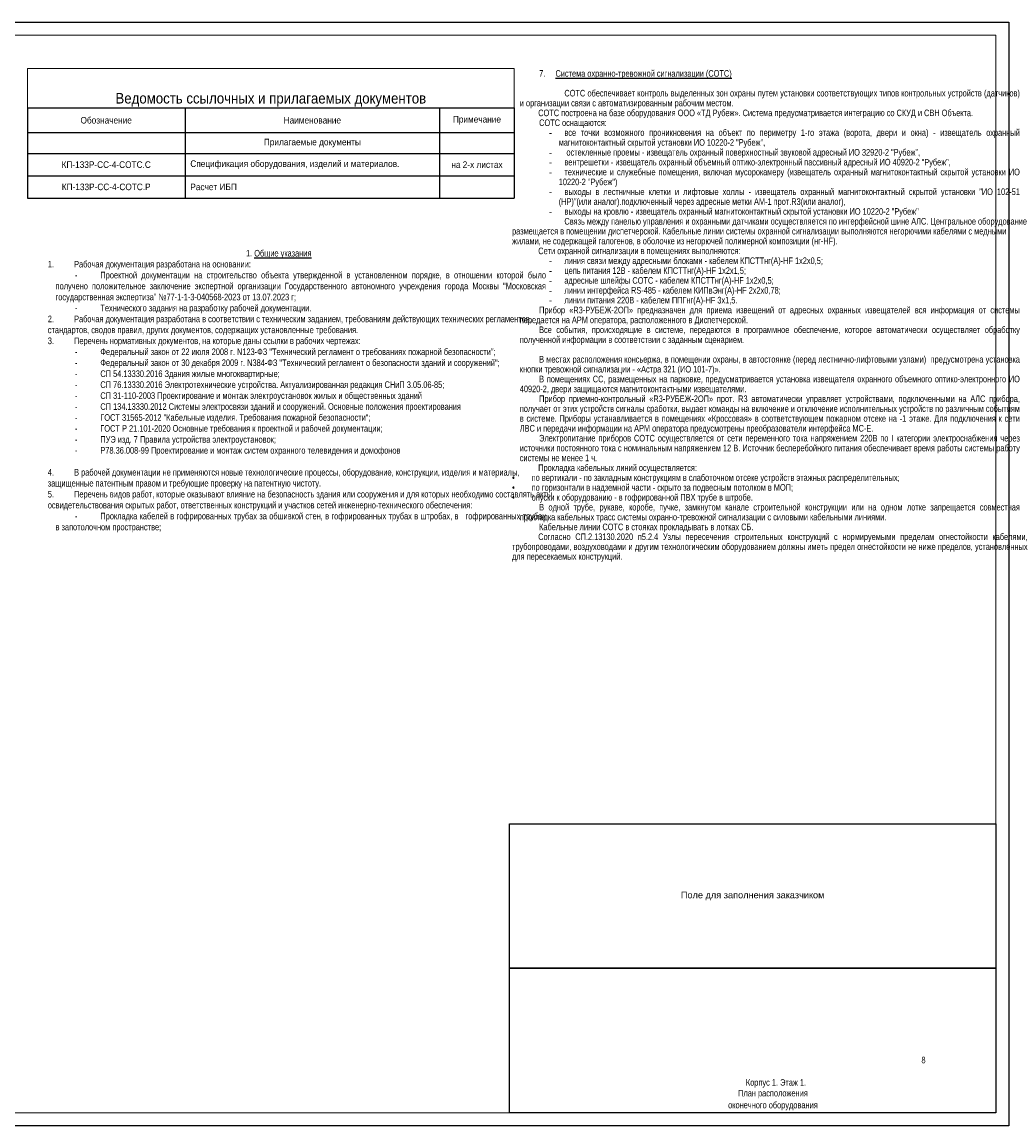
# Model space of a CAD drawing. Header units: millimetres. Extents: x -135639 to 224623, y -383017 to -59102.
# Tile 2 of 256: x -113781 to -76239, y -126192 to -84192. Entities that reach past the tile are written whole.
import ezdxf
from ezdxf.enums import TextEntityAlignment as Align

# ---------------------------------------------------------------- set-up
doc = ezdxf.new("R2010")
doc.units = ezdxf.units.MM
doc.layers.get('Defpoints').update_dxf_attribs({"color": 252})
doc.layers.add('Охрана входов', color=252, linetype='Continuous', lineweight=30)
doc.layers.add('Рамка', color=7, linetype='Continuous', lineweight=18)
doc.styles.add('Arial', font='arial.ttf', dxfattribs={"width": 0.9, "height": 700})
doc.styles.add('Arial Narrow', font='ARIALN.TTF', dxfattribs={"width": 0.9, "height": 600})
doc.styles.add('CP.Text', font='arial.ttf')

# ---------------------------------------------------------------- blocks, each defined once
blk = doc.blocks.new('*T4693')
at = {"color": 0, "linetype": 'ByBlock', "lineweight": -2, "transparency": 16777216}
blk.add_line((0, -1500), (18525, -1500), dxfattribs=at)
at = {"color": 0, "lineweight": -2, "transparency": 16777216}
for p, q in [((0, -1500), (0, -4926)), ((6000, -1500), (6000, -4926)), ((15683, -1500), (15683, -4926)), ((18525, -1500), (18525, -4926)), ((0, -2433), (18525, -2433)), ((0, -3233), (18525, -3233)), ((0, -4080), (18525, -4080)), ((0, -4926), (18525, -4926))]:
    blk.add_line(p, q, dxfattribs=at)
at = {"layer": 'Defpoints', "color": 8, "linetype": 'ByBlock', "lineweight": 0, "transparency": 16777216}
for p, q in [((0, 0), (18525, 0)), ((0, 0), (0, -1500)), ((18525, 0), (18525, -1500))]:
    blk.add_line(p, q, dxfattribs=at)
at = {"color": 0, "transparency": 16777216, "style": 'Arial'}
for s, insert, char_height, width, attachment_point in [('Ведомость ссылочных и прилагаемых документов', (9262, -1450), 400, 18464.92, 8), ('Обозначение', (3000, -1967), 250, 5900, 5), ('Наименование', (10842, -1967), 250, 9283.21, 5), ('Примечание', (17104, -1967), 250, 2741.71, 5), ('Прилагаемые документы', (10842, -2833), 250, 9283.21, 5), ('{\\C256;КП-133Р-СС-4-}СОТС.C', (3000, -3656), 250, 5900, 5), ('Спецификация оборудования, изделий и материалов.', (6200, -3656), 250, 9283.21, 4), ('на 2-х листах', (17104, -3656), 250, 2741.71, 5), ('{\\C256;КП-133Р-СС-4-}СОТС.Р', (3000, -4503), 250, 5900, 5), ('Расчет ИБП', (6200, -4503), 250, 9283.21, 4)]:
    blk.add_mtext(s, dxfattribs=dict(at, insert=insert, char_height=char_height, width=width, attachment_point=attachment_point))

msp = doc.modelspace()

# ---------------------------------------------------------------- linework, layer by layer
at = {"layer": 'Defpoints'}
for p, q in [((-95239, -120192), (-95239, -114692)), ((-95239, -114692), (-76739, -114692))]:
    msp.add_line(p, q, dxfattribs=at)
at = {"layer": 'Defpoints', "color": 0, "lineweight": 18, "ltscale": 0.008333}
msp.add_line((-87836, -120199), (-76739, -120199), dxfattribs=at)
at = {"layer": 'Defpoints', "color": 4}
msp.add_lwpolyline([(-135639, -84192), (-76239, -84192), (-76239, -126192), (-135639, -126192)], close=True, dxfattribs=at)
at = {"layer": 'Defpoints'}
for points in [[(-95239, -114692), (-76739, -114692), (-76739, -120192), (-95239, -120192)], [(-95239, -120192), (-76739, -120192), (-76739, -125692), (-95239, -125692)]]:
    msp.add_lwpolyline(points, close=True, dxfattribs=at)
at = {"layer": 'Охрана входов', "color": 0, "lineweight": 18, "ltscale": 0.008333}
msp.add_line((-76739, -118463), (-76739, -120199), dxfattribs=at)
at = {"layer": 'Рамка'}
for p in [(-76739, -120192), (-95239, -125692)]:
    msp.add_line(p, (-76739, -125692), dxfattribs=at)
msp.add_lwpolyline([(-133639, -125692), (-76739, -125692), (-76739, -84692), (-133639, -84692)], close=True, dxfattribs=at)

# ---------------------------------------------------------------- block references
msp.add_blockref('*T4693', (-113581, -85961))

# ---------------------------------------------------------------- texts
at = {"insert": (-95141, -86021), "char_height": 250, "attachment_point": 1, "line_spacing_factor": 0.9, "style": 'Arial Narrow'}
msp.add_mtext_dynamic_manual_height_columns('\\pxi2.95417,l1.18333,r1.18333,a0.25,qj;7.    {\\L Система охранно-тревожной сигнализации (СОТС)\\P\\P}^IСОТС обеспечивает контроль выделенных зон охраны путем установки соответствующих типов контрольных устройств (датчиков) и организации связи с автоматизированным рабочим местом.\\P\\pi0,l0,r0,q*;^IСОТС построена на базе оборудования ООО «ТД Рубеж». Система предусматривается интеграцию со СКУД и СВН Объекта.\\P\\pi2.95417,l1.18333,r1.18333,qj;СОТС оснащаются:\\P\\pi-1.5,l7.1375,a0.66667;{\\fTimes New Roman|b0|i0|c204|p18;-^I}все точки возможного проникновения на объект по периметру 1-го этажа (ворота, двери и окна) - извещатель охранный магнитоконтактный скрытой установки ИО 10220-2 "Рубеж",\\P{\\fTimes New Roman|b0|i0|c204|p18;-^I} остекленные проемы - извещатель охранный поверхностный звуковой адресный ИО 32920-2 "Рубеж",\\P{\\fTimes New Roman|b0|i0|c204|p18;-^I}вентрешетки - извещатель охранный объемный оптико-электронный пассивный адресный ИО 40920-2 "Рубеж",\\P{\\fTimes New Roman|b0|i0|c204|p18;-^I}технические и служебные помещения, включая мусорокамеру (извещатель охранный магнитоконтактный скрытой установки ИО 10220-2 "Рубеж")\\P{\\fTimes New Roman|b0|i0|c204|p18;-^I}выходы в лестничные клетки и лифтовые холлы - извещатель охранный магнитоконтактный скрытой установки "ИО 102-51 (НР)"(или аналог).подключенный через адресные метки АМ-1 прот.R3(или аналог),\\P{\\fTimes New Roman|b0|i0|c204|p18;-^I}выходы на кровлю - извещатель охранный магнитоконтактный скрытой установки ИО 10220-2 "Рубеж"\\P\\pi0,l0,r0,a0.25,q*;^I^IСвязь между панелью управления и охранными датчиками осуществляется по интерфейсной шине АЛС. Центральное оборудование размещается в помещении диспетчерской. Кабельные линии системы охранной сигнализации выполняются негорючими кабелями с медными жилами, не содержащей галогенов, в оболочке из негорючей полимерной композиции (нг-HF). \\P^IСети охранной сигнализации в помещениях выполняются:\\P\\pi-1.5,l7.1375,r1.18333,a0.66667,qj;{\\fTimes New Roman|b0|i0|c204|p18;-^I}линия связи между адресными блоками - кабелем КПСТТнг(А)-HF 1х2х0,5;\\P{\\fTimes New Roman|b0|i0|c204|p18;-^I}цепь питания 12В - кабелем КПСТТнг(А)-HF 1х2х1,5;\\P{\\fTimes New Roman|b0|i0|c204|p18;-^I}адресные шлейфы СОТС - кабелем КПСТТнг(А)-HF 1х2х0,5;\\P{\\fTimes New Roman|b0|i0|c204|p18;-^I}линии интерфейса RS-485 - кабелем КИПвЭнг(А)-HF 2х2х0,78;\\P{\\fTimes New Roman|b0|i0|c204|p18;-^I}линии питания 220В - кабелем ППГнг(А)-HF 3х1,5. \\P\\pi2.95417,l1.18333,a0.25;Прибор «R3-РУБЕЖ-2ОП» предназначен для приема извещений от адресных охранных извещателей вся информация от системы передается на АРМ оператора, расположенного в Диспетчерской.\\PВсе события, происходящие в системе, передаются в программное обеспечение, которое автоматически осуществляет обработку полученной информации в соответствии с заданным сценарием.\\P\\pi0,l0,r0,q*;\\P\\pi2.95417,l1.18333,r1.18333,qj;В местах расположения консьержа, в помещении охраны, в автостоянке (перед лестнично-лифтовыми узлами)  предусмотрена установка кнопки тревожной сигнализации - «Астра 321 (ИО 101-7)».\\PВ помещениях СС, размещенных на парковке, предусматривается установка извещателя охранного объемного оптико-электронного ИО 40920-2, двери защищаются магнитоконтактными извещателями.\\PПрибор приемно-контрольный «R3-РУБЕЖ-2ОП» прот. R3 автоматически управляет устройствами, подключенными на АЛС прибора, получает от этих устройств сигналы сработки, выдает команды на включение и отключение исполнительных устройств по различным событиям в системе. Приборы устанавливается в помещениях «Кроссовая» в соответствующем пожарном отсеке на -1 этаже. Для подключения к сети ЛВС и передачи информации на АРМ оператора предусмотрены преобразователи интерфейса МС-Е.  \\PЭлектропитание приборов СОТС осуществляется от сети переменного тока напряжением 220В по I категории электроснабжения через источники постоянного тока с номинальным напряжением 12 В. Источник бесперебойного питания обеспечивает время работы системы работу системы не менее 1 ч.\\P\\pi0,l0,r0,a0.66667;{\\A1;^IПрокладка кабельных линий осуществляется:\\P\\pi-3,l3,t3;{\\fSymbol|b0|i0|c2|p18;·^I}по вертикали - по закладным конструкциям в слаботочном отсеке устройств этажных распределительных;\\P{\\fSymbol|b0|i0|c2|p18;·^I}по горизонтали в надземной части - скрыто за подвесным потолком в МОП;\\P{\\fSymbol|b0|i0|c2|p18;·^I}опуски к оборудованию - в гофрированной ПВХ трубе в штробе.\\P\\pi2.95417,l1.18333,r1.18333,a0.25,tz;В одной трубе, рукаве, коробе, пучке, замкнутом канале строительной конструкции или на одном лотке запрещается совместная прокладка кабельных трасс системы охранно-тревожной сигнализации с силовыми кабельными линиями. \\PКабельные линии СОТС в стояках прокладывать в лотках СБ.\\P\\pi0,l0,r0,a0.66667;^IСогласно СП.2.13130.2020 п5.2.4 Узлы пересечения строительных конструкций с нормируемыми пределам огнестойкости кабелями, трубопроводами, воздуховодами и другим технологическим оборудованием должны иметь предел огнестойкости не ниже пределов, установленных для пересекаемых конструкций.}', width=17981.92, gutter_width=814, heights=[25802], dxfattribs=at)
at = {"insert": (-112803, -92861), "char_height": 250, "attachment_point": 1, "style": 'Arial Narrow'}
msp.add_mtext_dynamic_manual_height_columns('\\A1;\\pxqc;1. {\\LОбщие указания\\P\\pa0.66667,q*;\\A0;\\l1.^IРабочая документация разработана на основании:\\P\\pi2.95417,l1.18333,r1.18333,a0.25,qj;-^IПроектной документации на строительство объекта утвержденной в установленном порядке, в отношении которой было получено положительное заключение экспертной организации Государственного автономного учреждения города Москвы "Московская государственная экспертиза" №77-1-1-3-040568-2023 от 13.07.2023 г;\\P-^IТехнического задания на разработку рабочей документации.\\P\\pi0,l0,r0,a0.66667,q*;2.^IРабочая документация разработана в соответствии с техническим заданием, требованиям действующих технических регламентов, стандартов, сводов правил, других документов, содержащих установленные требования.\\P3.^IПеречень нормативных документов, на которые даны ссылки в рабочих чертежах:\\P\\pi2.95417,l1.18333,r1.18333,a0.25,qj;-^IФедеральный закон от 22 июля 2008 г. N123-ФЗ "Технический регламент о требованиях пожарной безопасности";\\P-^IФедеральный закон от 30 декабря 2009 г. N384-ФЗ "Технический регламент о безопасности зданий и сооружений";\\P-^IСП 54.13330.2016 Здания жилые многоквартирные;\\P-^IСП 76.13330.2016 Электротехнические устройства. Актуализированная редакция СНиП 3.05.06-85;\\P-^IСП 31-110-2003 Проектирование и монтаж электроустановок жилых и общественных зданий\\P-^IСП 134.13330.2012 Системы электросвязи зданий и сооружений. Основные положения проектирования\\P-^IГОСТ 31565-2012 "Кабельные изделия. Требования пожарной безопасности";\\P-^IГОСТ Р 21.101-2020 Основные требования к проектной и рабочей документации;\\P-^IПУЭ изд. 7 Правила устройства электроустановок;\\P-^IР78.36.008-99 Проектирование и монтаж систем охранного телевидения и домофонов\\P\\pi0,l0,r0,qc;\\P\\pa0.66667,q*;4.^IВ рабочей документации не применяются новые технологические процессы, оборудование, конструкции, изделия и материалы, защищенные патентным правом и требующие проверку на патентную чистоту.\\P5.^IПеречень видов работ, которые оказывают влияние на безопасность здания или сооружения и для которых необходимо составлять акты освидетельствования скрытых работ, ответственных конструкций и участков сетей инженерно-технического обеспечения:\\P\\pi2.95417,l1.18333,r1.18333,a0.25,qj;-^IПрокладка кабелей в гофрированных трубах за обшивкой стен, в гофрированных трубах в штробах, в   гофрированных трубах в запотолочном пространстве; }', width=17569.69, gutter_width=814, heights=[35738], dxfattribs=at)
at = {"layer": 'Defpoints', "insert": (-85989, -117442), "char_height": 250, "width": 18500, "attachment_point": 5, "style": 'CP.Text'}
msp.add_mtext('\\pxl0.2375,r0.2375;Поле для заполнения заказчиком', dxfattribs=at)
at = {"layer": 'Рамка', "style": 'Arial Narrow', "width": 0.9}
msp.add_text('8', height=250, dxfattribs=at).set_placement((-79488, -123683), align=Align.MIDDLE_CENTER)
for s, p in [('Корпус 1. Этаж 1.', (-85100, -124661)), ('План расположения', (-85216, -125069)), ('оконечного оборудования', (-85216, -125523))]:
    msp.add_text(s, height=250, dxfattribs=at).set_placement(p, align=Align.CENTER)

doc.saveas('drawing.dxf')
